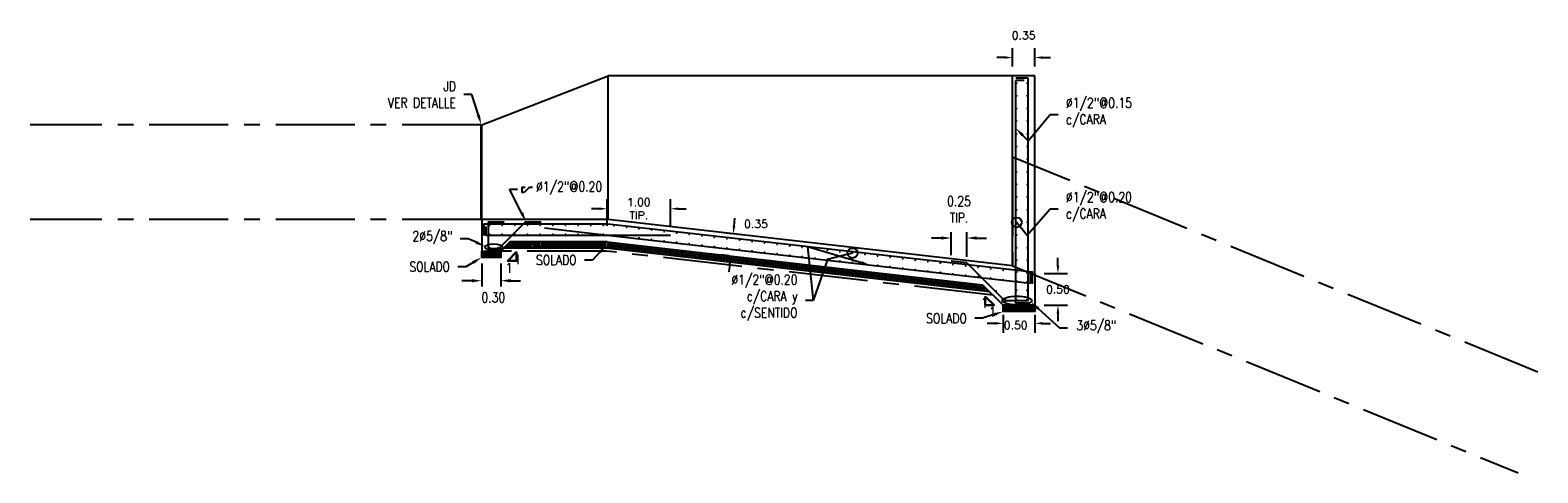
# Model space of a CAD drawing. Header units: metres. Extents: x 725561 to 725799, y 9150913 to 9151110.
# Tile 36 of 36: x 725775 to 725799, y 9150945 to 9150952. Entities that reach past the tile are written whole.
import ezdxf
from ezdxf import colors
from ezdxf.entities.mleader import LeaderData, LeaderLine
from ezdxf.math import Vec2, Vec3

# ---------------------------------------------------------------- set-up
doc = ezdxf.new("R2010")
doc.units = ezdxf.units.M
doc.linetypes.add('CENTER', pattern=[2, 1.25, -0.25, 0.25, -0.25])
for name, color, linetype in [('2MURO', 2, 'Continuous'), ('C-HYDR-CTCH-FPTH', 4, 'Continuous'), ('DIMENTION', 7, 'Continuous'), ('Layer1 (.05 Center )', 8, 'CENTER'), ('Layer1 (.05)', 8, 'Continuous'), ('Layer2 (.10)', 1, 'Continuous'), ('Layer3 (.10)', 3, 'Continuous'), ('Layer5 (.15)', 4, 'Continuous')]:
    doc.layers.add(name, color=color, linetype=linetype)
doc.layers.add('_Esctructura', color=1, linetype='Continuous', lineweight=30)
doc.layers.add('punto 01', color=4, linetype='Continuous', lineweight=5)
doc.styles.add('AIR-Simplex.(0.80)', font='simplex.shx', dxfattribs={"width": 0.8})
doc.styles.add('SIMPLEX', font='simplex.shx')
doc.dimstyles.new('AIR -100', dxfattribs={"dimscale": 0.1, "dimtxt": 1.25, "dimasz": 1.25, "dimexe": 1.5, "dimexo": 1.5, "dimgap": 1.5, "dimtad": 0, "dimtih": 1, "dimtoh": 1, "dimzin": 1, "dimdsep": 46, "dimtxsty": 'SIMPLEX', "dimcen": 1.5, "dimdle": 1.5, "dimclrd": 1, "dimclre": 1, "dimclrt": 7, "dimadec": 0, "dimazin": 0, "dimtfac": 1, "dimtofl": 0, "dimtmove": 2, "dimatfit": 3, "dimfxl": 1.5, "dimtolj": 1, "dimtzin": 1, "dimarcsym": 0})
doc.dimstyles.new('AIR-125 (A3)_HORIZ', dxfattribs={"dimscale": 0.125, "dimtxt": 1.25, "dimasz": 1.25, "dimexe": 0.75, "dimexo": 0.75, "dimgap": 0.75, "dimtad": 0, "dimtih": 1, "dimtoh": 1, "dimzin": 1, "dimdsep": 46, "dimtxsty": 'AIR-Simplex.(0.80)', "dimcen": 0.75, "dimdle": 1.5, "dimclrd": 1, "dimclre": 1, "dimclrt": 7, "dimadec": 0, "dimazin": 0, "dimtfac": 1, "dimtofl": 0, "dimtmove": 2, "dimatfit": 3, "dimfxl": 1.5, "dimtolj": 1, "dimtzin": 1, "dimarcsym": 0})

# ---------------------------------------------------------------- blocks, each defined once
blk = doc.blocks.new('*D1047')
at = {"layer": 'Defpoints', "color": 0, "transparency": 16777216}
for p in [(725790.5114463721, 9150947.887819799), (725791.0114323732, 9150947.887833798), (725790.5114543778, 9150947.601900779)]:
    blk.add_point(p, dxfattribs=at)
at = {"layer": 'DIMENTION', "color": 1, "lineweight": -2, "transparency": 16777216}
for p, q in [((725790.511450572, 9150947.737819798), (725790.5114585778, 9150947.451900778)), ((725791.0114365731, 9150947.737833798), (725791.0114445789, 9150947.451914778)), ((725790.3864543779, 9150947.601897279), (725790.2614543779, 9150947.601893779)), ((725791.1364403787, 9150947.601918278), (725791.2614403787, 9150947.601921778))]:
    blk.add_line(p, q, dxfattribs=at)
at = {"layer": 'DIMENTION', "color": 1, "transparency": 16777216}
for points in [[(725790.3864537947, 9150947.622730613), (725790.3864549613, 9150947.581063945), (725790.5114543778, 9150947.601900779)], [(725791.1364397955, 9150947.622751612), (725791.1364409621, 9150947.581084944), (725791.0114403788, 9150947.601914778)]]:
    blk.add_solid(points, dxfattribs=at)
at = {"layer": 'DIMENTION', "color": 7, "transparency": 16777216, "insert": (725790.7114606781, 9150947.572762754), "char_height": 0.125, "attachment_point": 5, "style": 'SIMPLEX'}
blk.add_mtext('\\A1;0.50', dxfattribs=at)
blk = doc.blocks.new('*D1048')
at = {"layer": 'Defpoints', "color": 0, "transparency": 16777216}
for p in [(725791.0114323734, 9150948.387833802), (725791.3788478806, 9150948.387833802), (725791.0114323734, 9150947.887833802)]:
    blk.add_point(p, dxfattribs=at)
at = {"layer": 'DIMENTION', "color": 1, "lineweight": -2, "transparency": 16777216}
for p, q in [((725791.3788478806, 9150948.512833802), (725791.3788478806, 9150948.637833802)), ((725791.1614323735, 9150948.387833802), (725791.5288478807, 9150948.387833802)), ((725791.1614323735, 9150947.887833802), (725791.5288478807, 9150947.887833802)), ((725791.3788478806, 9150947.762833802), (725791.3788478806, 9150947.637833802))]:
    blk.add_line(p, q, dxfattribs=at)
at = {"layer": 'DIMENTION', "color": 1, "transparency": 16777216}
for points in [[(725791.3580145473, 9150948.512833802), (725791.399681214, 9150948.512833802), (725791.3788478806, 9150948.387833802)], [(725791.3580145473, 9150947.762833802), (725791.399681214, 9150947.762833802), (725791.3788478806, 9150947.887833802)]]:
    blk.add_solid(points, dxfattribs=at)
at = {"layer": 'DIMENTION', "color": 7, "transparency": 16777216, "insert": (725791.3788478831, 9150948.1378338), "char_height": 0.125, "attachment_point": 5, "style": 'SIMPLEX'}
blk.add_mtext('\\A1;0.50', dxfattribs=at)
blk = doc.blocks.new('*U897')
at = {"layer": 'punto 01', "color": 2, "const_width": 0.01253876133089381}
blk.add_lwpolyline([(0.008750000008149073, 0, 1), (-0.008750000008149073, 0, 1)], format="xyb", close=True, dxfattribs=at)
blk = doc.blocks.new('*U896')
at = {"layer": '2MURO', "color": 0, "linetype": 'ByBlock', "lineweight": -2, "transparency": 16777216}
for p in [(1.714505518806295e-16, 2.8), (1.592040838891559e-16, 2.6), (1.469576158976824e-16, 2.4), (1.347111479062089e-16, 2.2), (1.224646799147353e-16, 2), (1.102182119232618e-16, 1.8), (9.797174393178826e-17, 1.6), (8.572527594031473e-17, 1.4), (7.34788079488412e-17, 1.2), (6.123233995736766e-17, 1), (4.898587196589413e-17, 0.8), (3.67394039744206e-17, 0.6000000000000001), (2.449293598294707e-17, 0.4), (1.224646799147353e-17, 0.2), (0, 0)]:
    blk.add_blockref('*U897', p, dxfattribs=at)
blk = doc.blocks.new('*U898')
at = {"layer": 'punto 01', "color": 2, "const_width": 0.01253876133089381}
blk.add_lwpolyline([(0.008750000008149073, 0, 1), (-0.008750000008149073, 0, 1)], format="xyb", close=True, dxfattribs=at)
blk = doc.blocks.new('*U899')
at = {"layer": 'Layer5 (.15)', "color": 0, "linetype": 'ByBlock', "lineweight": -2, "transparency": 16777216}
for p in [(1.714505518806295e-16, 2.8), (1.592040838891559e-16, 2.6), (1.469576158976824e-16, 2.4), (1.347111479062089e-16, 2.2), (1.224646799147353e-16, 2), (1.102182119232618e-16, 1.8), (9.797174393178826e-17, 1.6), (8.572527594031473e-17, 1.4), (7.34788079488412e-17, 1.2), (6.123233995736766e-17, 1), (4.898587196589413e-17, 0.8), (3.67394039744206e-17, 0.6000000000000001), (2.449293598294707e-17, 0.4), (1.224646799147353e-17, 0.2), (0, 0)]:
    blk.add_blockref('*U898', p, dxfattribs=at)
blk = doc.blocks.new('*D1049')
at = {"layer": 'Defpoints', "color": 0, "transparency": 16777216}
for p in [(725789.6892521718, 9150948.949833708), (725789.6892521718, 9150948.586121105), (725789.9376415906, 9150948.5577892)]:
    blk.add_point(p, dxfattribs=at)
at = {"layer": 'Layer5 (.15)', "color": 1, "lineweight": -2, "transparency": 16777216}
for p, q in [((725789.5330021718, 9150948.949833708), (725789.3767521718, 9150948.949833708)), ((725789.6892521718, 9150948.679871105), (725789.6892521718, 9150949.043583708)), ((725789.9376415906, 9150948.6515392), (725789.9376415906, 9150949.043583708)), ((725790.0938915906, 9150948.949833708), (725790.2501415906, 9150948.949833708))]:
    blk.add_line(p, q, dxfattribs=at)
at = {"layer": 'Layer5 (.15)', "color": 1, "transparency": 16777216}
for points in [[(725789.5330021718, 9150948.975875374), (725789.5330021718, 9150948.923792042), (725789.6892521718, 9150948.949833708)], [(725790.0938915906, 9150948.975875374), (725790.0938915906, 9150948.923792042), (725789.9376415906, 9150948.949833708)]]:
    blk.add_solid(points, dxfattribs=at)
at = {"layer": 'Layer5 (.15)', "color": 7, "transparency": 16777216, "insert": (725789.8134468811, 9150949.401481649), "char_height": 0.15625, "width": 0.3809523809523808, "attachment_point": 5, "style": 'AIR-Simplex.(0.80)'}
blk.add_mtext('\\A1;0.25\\PTIP.', dxfattribs=at)
blk = doc.blocks.new('*U902')
at = {"layer": 'punto 01', "color": 2, "const_width": 0.01253876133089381}
blk.add_lwpolyline([(0.008750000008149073, 0, 1), (-0.008750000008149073, 0, 1)], format="xyb", close=True, dxfattribs=at)
blk = doc.blocks.new('*U903')
at = {"layer": '2MURO', "color": 0, "linetype": 'ByBlock', "lineweight": -2, "transparency": 16777216}
for p in [(1.224646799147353e-17, 0.2), (0, 0)]:
    blk.add_blockref('*U902', p, dxfattribs=at)
blk = doc.blocks.new('*U652')
at = {"layer": 'punto 01', "color": 2, "const_width": 0.01253876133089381}
blk.add_lwpolyline([(0.008750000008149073, 0, 1), (-0.008750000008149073, 0, 1)], format="xyb", close=True, dxfattribs=at)
blk = doc.blocks.new('*U653')
at = {"layer": '2MURO', "color": 0, "linetype": 'ByBlock', "lineweight": -2, "transparency": 16777216}
blk.add_blockref('*U652', (0, 0), dxfattribs=at)
blk = doc.blocks.new('*U654')
at = {"layer": 'punto 01', "color": 2, "const_width": 0.01253876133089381}
blk.add_lwpolyline([(0.008750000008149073, 0, 1), (-0.008750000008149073, 0, 1)], format="xyb", close=True, dxfattribs=at)
blk = doc.blocks.new('*U655')
at = {"layer": '2MURO', "color": 0, "linetype": 'ByBlock', "lineweight": -2, "transparency": 16777216}
for p in [(9.184850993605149e-18, 0.15), (0, 0)]:
    blk.add_blockref('*U654', p, dxfattribs=at)
blk = doc.blocks.new('*U656')
at = {"layer": 'punto 01', "color": 2, "const_width": 0.01253876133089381}
blk.add_lwpolyline([(0.008750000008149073, 0, 1), (-0.008750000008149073, 0, 1)], format="xyb", close=True, dxfattribs=at)
blk = doc.blocks.new('*U657')
at = {"layer": '2MURO', "color": 0, "linetype": 'ByBlock', "lineweight": -2, "transparency": 16777216}
for p in [(9.184850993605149e-18, 0.15), (0, 0)]:
    blk.add_blockref('*U656', p, dxfattribs=at)
blk = doc.blocks.new('*U658')
at = {"layer": 'punto 01', "color": 2, "const_width": 0.01253876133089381}
blk.add_lwpolyline([(0.008750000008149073, 0, 1), (-0.008750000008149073, 0, 1)], format="xyb", close=True, dxfattribs=at)
blk = doc.blocks.new('*U659')
at = {"layer": '2MURO', "color": 0, "linetype": 'ByBlock', "lineweight": -2, "transparency": 16777216}
blk.add_blockref('*U658', (0, 0), dxfattribs=at)
blk = doc.blocks.new('*U662')
at = {"layer": 'punto 01', "color": 2, "const_width": 0.01253876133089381}
blk.add_lwpolyline([(0.008750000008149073, 0, 1), (-0.008750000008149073, 0, 1)], format="xyb", close=True, dxfattribs=at)
blk = doc.blocks.new('*U663')
at = {"layer": '2MURO', "color": 0, "linetype": 'ByBlock', "lineweight": -2, "transparency": 16777216}
blk.add_blockref('*U662', (0, 0), dxfattribs=at)
blk = doc.blocks.new('*U660')
at = {"layer": 'punto 01', "color": 2, "const_width": 0.01253876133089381}
blk.add_lwpolyline([(0.008750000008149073, 0, 1), (-0.008750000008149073, 0, 1)], format="xyb", close=True, dxfattribs=at)
blk = doc.blocks.new('*U661')
at = {"layer": '2MURO', "color": 0, "linetype": 'ByBlock', "lineweight": -2, "transparency": 16777216}
blk.add_blockref('*U660', (0, 0), dxfattribs=at)
blk = doc.blocks.new('*U665')
at = {"layer": 'punto 01', "color": 2, "const_width": 0.01253876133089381}
blk.add_lwpolyline([(0.008750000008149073, 0, 1), (-0.008750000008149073, 0, 1)], format="xyb", close=True, dxfattribs=at)
blk = doc.blocks.new('*U664')
at = {"layer": '2MURO', "color": 0, "linetype": 'ByBlock', "lineweight": -2, "transparency": 16777216}
blk.add_blockref('*U665', (0, 0), dxfattribs=at)
blk = doc.blocks.new('*U900')
at = {"layer": 'punto 01', "color": 2, "const_width": 0.01253876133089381}
blk.add_lwpolyline([(0.008750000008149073, 0, 1), (-0.008750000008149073, 0, 1)], format="xyb", close=True, dxfattribs=at)
blk = doc.blocks.new('*U666')
at = {"layer": '2MURO', "color": 0, "linetype": 'ByBlock', "lineweight": -2, "transparency": 16777216}
blk.add_blockref('*U900', (0, 0), dxfattribs=at)
blk = doc.blocks.new('*U667')
at = {"layer": 'punto 01', "color": 2, "const_width": 0.01253876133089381}
blk.add_lwpolyline([(0.008750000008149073, 0, 1), (-0.008750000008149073, 0, 1)], format="xyb", close=True, dxfattribs=at)
blk = doc.blocks.new('*U901')
at = {"layer": '2MURO', "color": 0, "linetype": 'ByBlock', "lineweight": -2, "transparency": 16777216}
for p in [(1.102182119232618e-16, 1.8), (9.797174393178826e-17, 1.6), (8.572527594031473e-17, 1.4), (7.34788079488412e-17, 1.2), (6.123233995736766e-17, 1), (4.898587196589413e-17, 0.8), (3.67394039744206e-17, 0.6000000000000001), (2.449293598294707e-17, 0.4), (1.224646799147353e-17, 0.2), (0, 0)]:
    blk.add_blockref('*U667', p, dxfattribs=at)
blk = doc.blocks.new('*U895')
at = {"layer": 'punto 01', "color": 2, "const_width": 0.01253876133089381}
blk.add_lwpolyline([(0.008750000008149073, 0, 1), (-0.008750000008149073, 0, 1)], format="xyb", close=True, dxfattribs=at)
blk = doc.blocks.new('*U894')
at = {"layer": '2MURO', "color": 0, "linetype": 'ByBlock', "lineweight": -2, "transparency": 16777216}
for p in [(1.102182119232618e-16, 1.8), (9.797174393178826e-17, 1.6), (8.572527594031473e-17, 1.4), (7.34788079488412e-17, 1.2), (6.123233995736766e-17, 1), (4.898587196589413e-17, 0.8), (3.67394039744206e-17, 0.6000000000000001), (2.449293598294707e-17, 0.4), (1.224646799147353e-17, 0.2), (0, 0)]:
    blk.add_blockref('*U895', p, dxfattribs=at)
blk = doc.blocks.new('*U904')
at = {"layer": 'punto 01', "color": 2, "const_width": 0.01253876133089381}
blk.add_lwpolyline([(0.008750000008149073, 0, 1), (-0.008750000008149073, 0, 1)], format="xyb", close=True, dxfattribs=at)
blk = doc.blocks.new('*U905')
at = {"layer": '2MURO', "color": 0, "linetype": 'ByBlock', "lineweight": -2, "transparency": 16777216}
for p in [(3.796405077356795e-16, 6.2), (3.673940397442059e-16, 6), (3.551475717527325e-16, 5.800000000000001), (3.429011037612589e-16, 5.600000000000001), (3.306546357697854e-16, 5.4), (3.184081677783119e-16, 5.2), (3.061616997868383e-16, 5), (2.939152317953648e-16, 4.800000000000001), (2.816687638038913e-16, 4.600000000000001), (2.694222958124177e-16, 4.4), (2.571758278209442e-16, 4.2), (2.449293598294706e-16, 4), (2.326828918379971e-16, 3.8), (2.204364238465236e-16, 3.6), (2.081899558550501e-16, 3.4), (1.959434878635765e-16, 3.2), (1.83697019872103e-16, 3), (1.714505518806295e-16, 2.8), (1.592040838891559e-16, 2.6), (1.469576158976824e-16, 2.4), (1.347111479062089e-16, 2.2), (1.224646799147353e-16, 2), (1.102182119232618e-16, 1.8), (9.797174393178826e-17, 1.6), (8.572527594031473e-17, 1.4), (7.34788079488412e-17, 1.2), (6.123233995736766e-17, 1), (4.898587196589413e-17, 0.8), (3.67394039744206e-17, 0.6000000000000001), (2.449293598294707e-17, 0.4), (1.224646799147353e-17, 0.2), (0, 0)]:
    blk.add_blockref('*U904', p, dxfattribs=at)
blk = doc.blocks.new('*U906')
at = {"layer": 'punto 01', "color": 2, "const_width": 0.01253876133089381}
blk.add_lwpolyline([(0.008750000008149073, 0, 1), (-0.008750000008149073, 0, 1)], format="xyb", close=True, dxfattribs=at)
blk = doc.blocks.new('*U907')
at = {"layer": '2MURO', "color": 0, "linetype": 'ByBlock', "lineweight": -2, "transparency": 16777216}
for p in [(3.796405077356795e-16, 6.2), (3.673940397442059e-16, 6), (3.551475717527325e-16, 5.800000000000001), (3.429011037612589e-16, 5.600000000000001), (3.306546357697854e-16, 5.4), (3.184081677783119e-16, 5.2), (3.061616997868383e-16, 5), (2.939152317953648e-16, 4.800000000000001), (2.816687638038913e-16, 4.600000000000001), (2.694222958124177e-16, 4.4), (2.571758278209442e-16, 4.2), (2.449293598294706e-16, 4), (2.326828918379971e-16, 3.8), (2.204364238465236e-16, 3.6), (2.081899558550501e-16, 3.4), (1.959434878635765e-16, 3.2), (1.83697019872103e-16, 3), (1.714505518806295e-16, 2.8), (1.592040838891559e-16, 2.6), (1.469576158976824e-16, 2.4), (1.347111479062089e-16, 2.2), (1.224646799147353e-16, 2), (1.102182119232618e-16, 1.8), (9.797174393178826e-17, 1.6), (8.572527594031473e-17, 1.4), (7.34788079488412e-17, 1.2), (6.123233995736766e-17, 1), (4.898587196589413e-17, 0.8), (3.67394039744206e-17, 0.6000000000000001), (2.449293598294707e-17, 0.4), (1.224646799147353e-17, 0.2), (0, 0)]:
    blk.add_blockref('*U906', p, dxfattribs=at)
blk = doc.blocks.new('*D940')
at = {"layer": 'Defpoints', "color": 0, "transparency": 16777216}
for p in [(725785.247217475, 9150949.412716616), (725784.247217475, 9150948.990458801), (725785.247217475, 9150948.990458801)]:
    blk.add_point(p, dxfattribs=at)
at = {"layer": 'Layer5 (.15)', "color": 1, "lineweight": -2, "transparency": 16777216}
for p, q in [((725784.122217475, 9150949.412716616), (725783.997217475, 9150949.412716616)), ((725784.247217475, 9150949.140458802), (725784.247217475, 9150949.562716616)), ((725785.247217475, 9150949.140458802), (725785.247217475, 9150949.562716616)), ((725785.372217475, 9150949.412716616), (725785.497217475, 9150949.412716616))]:
    blk.add_line(p, q, dxfattribs=at)
at = {"layer": 'Layer5 (.15)', "color": 1, "transparency": 16777216}
for points in [[(725784.122217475, 9150949.43354995), (725784.122217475, 9150949.391883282), (725784.247217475, 9150949.412716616)], [(725785.372217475, 9150949.43354995), (725785.372217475, 9150949.391883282), (725785.247217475, 9150949.412716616)]]:
    blk.add_solid(points, dxfattribs=at)
at = {"layer": 'Layer5 (.15)', "color": 7, "transparency": 16777216, "insert": (725784.747217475, 9150949.412716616), "char_height": 0.125, "attachment_point": 5, "style": 'SIMPLEX'}
blk.add_mtext('\\A1;1.00\\PTIP.', dxfattribs=at)
blk = doc.blocks.new('_Origin')
at = {"color": 0, "linetype": 'ByBlock', "lineweight": -2}
blk.add_line((0, 0), (-1, 0), dxfattribs=at)
blk.add_circle((0, 0), 0.5, dxfattribs=at)
blk = doc.blocks.new('A$Ca91cb837')
at = {"layer": 'Layer5 (.15)', "color": 7}
blk.add_line((0.585870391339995, 0.4265810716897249), (0.1592893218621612, 0), dxfattribs=at)
at = {"layer": 'Layer5 (.15)', "color": 7, "flags": 128}
for points in [[(0.1592893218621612, 0), (0, 0), (0, 0.4265810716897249), (0.25, 0.4265810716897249)], [(0.585870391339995, 0.4265810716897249), (0.835870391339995, 0.4265810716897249)]]:
    blk.add_lwpolyline(points, dxfattribs=at)
blk = doc.blocks.new('*D1050')
at = {"layer": 'Defpoints', "color": 0, "transparency": 16777216}
for p in [(725790.6614323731, 9150951.802119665), (725790.6614323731, 9150951.5104588), (725791.0114323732, 9150951.5104588)]:
    blk.add_point(p, dxfattribs=at)
at = {"layer": 'DIMENTION', "color": 1, "lineweight": -2, "transparency": 16777216}
for p, q in [((725790.5364323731, 9150951.802119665), (725790.4114323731, 9150951.802119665)), ((725790.6614323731, 9150951.6604588), (725790.6614323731, 9150951.952119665)), ((725791.0114323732, 9150951.6604588), (725791.0114323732, 9150951.952119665)), ((725791.1364323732, 9150951.802119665), (725791.2614323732, 9150951.802119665))]:
    blk.add_line(p, q, dxfattribs=at)
at = {"layer": 'DIMENTION', "color": 1, "transparency": 16777216}
for points in [[(725790.5364323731, 9150951.822952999), (725790.5364323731, 9150951.78128633), (725790.6614323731, 9150951.802119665)], [(725791.1364323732, 9150951.822952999), (725791.1364323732, 9150951.78128633), (725791.0114323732, 9150951.802119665)]]:
    blk.add_solid(points, dxfattribs=at)
at = {"layer": 'DIMENTION', "color": 7, "transparency": 16777216, "insert": (725790.8364323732, 9150952.152119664), "char_height": 0.125, "attachment_point": 5, "style": 'SIMPLEX'}
blk.add_mtext('\\A1;0.35', dxfattribs=at)
blk = doc.blocks.new('*D941')
at = {"layer": 'Defpoints', "color": 0, "transparency": 16777216}
for p in [(725782.2614325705, 9150948.643877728), (725782.5614325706, 9150948.643877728), (725782.2614325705, 9150948.27545495)]:
    blk.add_point(p, dxfattribs=at)
at = {"layer": 'Layer3 (.10)', "color": 1, "lineweight": -2, "transparency": 16777216}
for p, q in [((725782.2614325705, 9150948.550127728), (725782.2614325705, 9150948.18170495)), ((725782.5614325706, 9150948.550127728), (725782.5614325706, 9150948.18170495)), ((725782.1051825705, 9150948.27545495), (725781.9489325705, 9150948.27545495)), ((725782.7176825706, 9150948.27545495), (725782.8739325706, 9150948.27545495))]:
    blk.add_line(p, q, dxfattribs=at)
at = {"layer": 'Layer3 (.10)', "color": 1, "transparency": 16777216}
for points in [[(725782.1051825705, 9150948.301496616), (725782.1051825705, 9150948.249413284), (725782.2614325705, 9150948.27545495)], [(725782.7176825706, 9150948.301496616), (725782.7176825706, 9150948.249413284), (725782.5614325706, 9150948.27545495)]]:
    blk.add_solid(points, dxfattribs=at)
at = {"layer": 'Layer3 (.10)', "color": 7, "transparency": 16777216, "insert": (725782.4453716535, 9150948.011983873), "char_height": 0.15625, "attachment_point": 5, "style": 'AIR-Simplex.(0.80)'}
blk.add_mtext('\\A1;0.30', dxfattribs=at)
blk = doc.blocks.new('*D942')
at = {"layer": 'Defpoints', "color": 0, "transparency": 16777216}
for p in [(725786.3673582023, 9150949.000251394), (725786.2004774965, 9150948.66701678), (725786.3276935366, 9150948.652506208)]:
    blk.add_point(p, dxfattribs=at)
at = {"layer": 'Layer5 (.15)', "color": 1, "lineweight": -2, "transparency": 16777216}
for p, q in [((725786.2543081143, 9150949.138956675), (725786.2684740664, 9150949.263151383)), ((725786.2183245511, 9150949.017250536), (725786.0911085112, 9150949.031761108)), ((725786.1786598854, 9150948.66950535), (725786.0514438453, 9150948.684015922)), ((725786.1863115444, 9150948.54282207), (725786.1721455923, 9150948.41862736))]:
    blk.add_line(p, q, dxfattribs=at)
at = {"layer": 'Layer5 (.15)', "color": 1, "transparency": 16777216}
for points in [[(725786.233608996, 9150949.141317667), (725786.2750072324, 9150949.136595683), (725786.2401421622, 9150949.014761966)], [(725786.1656124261, 9150948.545183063), (725786.2070106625, 9150948.540461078), (725786.2004774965, 9150948.66701678)]]:
    blk.add_solid(points, dxfattribs=at)
at = {"layer": 'Layer5 (.15)', "color": 7, "transparency": 16777216, "insert": (725786.6013148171, 9150949.17343773), "char_height": 0.125, "attachment_point": 5, "style": 'SIMPLEX'}
blk.add_mtext('\\A1;0.35', dxfattribs=at)

msp = doc.modelspace()

# ---------------------------------------------------------------- hatches: boundary and pattern name
at = {"layer": 'Layer1 (.05)'}
h = msp.add_hatch(dxfattribs=at)
h.set_pattern_fill('ANSI31', color=256, scale=0.01, angle=45)
h.set_pattern_definition([(90, (-23833.48447980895, 73883.61766107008), (-0.03175, 0), [])])
h.paths.add_polyline_path([(725782.2614325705, 9150948.743877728), (725782.5614325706, 9150948.743877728), (725782.5614325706, 9150948.643877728), (725782.2614325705, 9150948.643877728)])
h = msp.add_hatch(dxfattribs=at)
h.set_pattern_fill('ANSI31', color=256, scale=0.01, angle=45)
h.set_pattern_definition([(90, (-23832.98789873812, 73883.76424214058), (-0.03175, 0), [])])
h.paths.add_polyline_path([(725782.7080136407, 9150948.890458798), (725784.2457636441, 9150948.890472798), (725784.2457636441, 9150948.790472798), (725782.6080136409, 9150948.790458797)])
h = msp.add_hatch(dxfattribs=at)
h.set_pattern_fill('ANSI31', color=256, scale=0.01, angle=38.49122182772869)
h.set_pattern_definition([(83.49122182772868, (-1047929.311591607, 217360.3980059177), (-0.03154535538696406, 0.003599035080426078), [])])
h.paths.add_polyline_path([(725784.2387087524, 9150948.890780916), (725790.1869569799, 9150948.21230919), (725790.3005636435, 9150948.098702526), (725784.2330240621, 9150948.790780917)])
h = msp.add_hatch(dxfattribs=at)
h.set_pattern_fill('ANSI31', color=256, scale=0.01, angle=45)
h.set_pattern_definition([(90, (-23825.28446600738, 73882.7616031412), (-0.03175, 0), [])])
h.paths.add_polyline_path([(725790.5114463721, 9150947.887819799), (725791.0114323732, 9150947.887833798), (725791.0114323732, 9150947.787833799), (725790.5114463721, 9150947.787819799)])

# ---------------------------------------------------------------- linework, layer by layer
at = {"layer": '_Esctructura'}
for points in [[(725782.8129319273, 9150948.729696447), (725782.8129319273, 9150948.589696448), (725782.6729319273, 9150948.589696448)], [(725790.2300763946, 9150948.027819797), (725790.2300763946, 9150947.887819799), (725790.3700763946, 9150947.887819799)]]:
    msp.add_lwpolyline(points, close=True, dxfattribs=at)
at = {"layer": 'C-HYDR-CTCH-FPTH', "flags": 128}
msp.add_lwpolyline([(725784.247217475, 9150948.990458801), (725783.2536598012, 9150949.103786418)], dxfattribs=at)
at = {"layer": 'Layer1 (.05 Center )'}
for p, q in [((725782.2514325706, 9150950.741108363), (725775.1161630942, 9150950.741108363)), ((725790.6614323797, 9150950.228156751), (725790.6614323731, 9150948.5104588)), ((725782.2514325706, 9150949.241108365), (725775.1161630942, 9150949.241108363)), ((725784.233200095, 9150948.74387773), (725782.5614325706, 9150948.743877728)), ((725790.3534828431, 9150948.04578333), (725784.233200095, 9150948.74387773))]:
    msp.add_line(p, q, dxfattribs=at)
msp.add_lwpolyline([(725798.9731355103, 9150946.830748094), (725790.6614323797, 9150950.228156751), (725790.6614323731, 9150948.5104588), (725798.6614323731, 9150945.2404588)], dxfattribs=at)
at = {"layer": 'Layer1 (.05)'}
for p, q in [((725782.2614325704, 9150950.741108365), (725784.2614325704, 9150951.5104588)), ((725791.0114323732, 9150951.5104588), (725784.2614325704, 9150951.5104588)), ((725784.2614325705, 9150949.2404588), (725784.2614325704, 9150951.5104588)), ((725790.6614323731, 9150948.5104588), (725790.6614323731, 9150951.5104588)), ((725791.0114323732, 9150948.387833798), (725791.0114323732, 9150951.5104588)), ((725782.2514325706, 9150949.241108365), (725782.2514325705, 9150950.741108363)), ((725782.2614325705, 9150949.2404588), (725782.2614325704, 9150950.741108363)), ((725782.2614325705, 9150949.243877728), (725782.2614325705, 9150948.743877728)), ((725784.2614325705, 9150949.2404588), (725782.2614325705, 9150949.2404588)), ((725790.6614323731, 9150948.5104588), (725784.2614325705, 9150949.240458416)), ((725782.2614325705, 9150948.743877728), (725782.5614325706, 9150948.743877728)), ((725782.7080136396, 9150948.890458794), (725782.5614325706, 9150948.743877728)), ((725784.2386904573, 9150948.7904588), (725782.6080136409, 9150948.790458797)), ((725784.2443751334, 9150948.8904588), (725782.7080136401, 9150948.890458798)), ((725790.3005636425, 9150948.098702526), (725784.2330240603, 9150948.790780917)), ((725791.0114323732, 9150948.387833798), (725791.0114323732, 9150947.887833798)), ((725790.1869569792, 9150948.21230919), (725790.5114463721, 9150947.887819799)), ((725791.0114323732, 9150947.887833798), (725790.5114323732, 9150947.887833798))]:
    msp.add_line(p, q, dxfattribs=at)
for points in [[(725782.2614325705, 9150948.743877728), (725782.5614325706, 9150948.743877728), (725782.5614325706, 9150948.643877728), (725782.2614325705, 9150948.643877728)], [(725790.5114463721, 9150947.887819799), (725791.0114323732, 9150947.887833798), (725791.0114323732, 9150947.787833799), (725790.5114463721, 9150947.787819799)]]:
    msp.add_lwpolyline(points, close=True, dxfattribs=at)
msp.add_lwpolyline([(725784.2415327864, 9150948.8904588), (725790.1869569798, 9150948.21230919)], dxfattribs=at)
at = {"layer": 'Layer2 (.10)'}
for centre, major_axis, ratio in [((725782.4509429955, 9150948.806487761, 423.3465757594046), (0.1385201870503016, -0.0003382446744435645), 0.3600493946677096), ((725790.731771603, 9150947.962418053, 709.5492729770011), (0.2321665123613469, -0.0005669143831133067), 0.3007851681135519)]:
    msp.add_ellipse(centre, major_axis=major_axis, ratio=ratio, dxfattribs=at)
at = {"layer": 'Layer5 (.15)'}
for p, q in [((725790.9064323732, 9150951.475458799), (725790.7114323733, 9150951.475458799)), ((725790.7114323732, 9150947.922833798), (725790.7114323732, 9150951.440458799)), ((725790.8436771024, 9150951.440458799), (725790.7114323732, 9150951.440458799)), ((725790.9064323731, 9150947.957833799), (725790.9064323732, 9150951.475458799)), ((725782.952302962, 9150949.2054588), (725782.5257218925, 9150948.778877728)), ((725790.9414323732, 9150948.232603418), (725784.247217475, 9150948.990458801)), ((725789.9376415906, 9150948.5577892), (725789.6892521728, 9150948.586121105)), ((725789.9376415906, 9150948.5577892), (725790.5375970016, 9150947.957833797)), ((725790.9064323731, 9150947.957833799), (725790.5375970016, 9150947.957833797)), ((725790.9064323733, 9150947.922833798), (725790.7114323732, 9150947.922833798))]:
    msp.add_line(p, q, dxfattribs=at)
at = {"layer": 'Layer5 (.15)', "flags": 128}
for points in [[(725790.9764323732, 9150948.228611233), (725790.9764323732, 9150948.40977836), (725784.2574499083, 9150949.1704588), (725782.2964325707, 9150949.1704588), (725782.2964325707, 9150948.989789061)], [(725782.5257218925, 9150948.778877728), (725782.3664325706, 9150948.778877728), (725782.3664325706, 9150949.2054588), (725782.6164325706, 9150949.2054588)], [(725782.952302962, 9150949.2054588), (725783.202302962, 9150949.2054588)], [(725785.247217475, 9150948.990458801), (725782.3314325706, 9150948.9904588), (725782.3314325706, 9150949.134622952)], [(725790.9414323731, 9150948.373393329), (725790.9414323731, 9150948.232390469)]]:
    msp.add_lwpolyline(points, dxfattribs=at)

# ---------------------------------------------------------------- block references
at = {"xscale": 0.2, "yscale": 0.2, "zscale": 0.2}
msp.add_blockref('A$Ca91cb837', (725782.8996218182, 9150949.670567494), dxfattribs=at)
at = {"layer": '2MURO', "xscale": -1}
for name, p, rotation in [('*U896', (725790.8911252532, 9150951.397007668), 180), ('*U894', (725782.3864187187, 9150949.010182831), 270), ('*U659', (725790.8884818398, 9150948.40059349), 96.5071751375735), ('*U661', (725790.8884818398, 9150948.255370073), 96.5071751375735)]:
    msp.add_blockref(name, p, dxfattribs=dict(at, rotation=rotation))
at = {"layer": '2MURO'}
for name, p, rotation in [('*U901', (725782.3864187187, 9150949.15006503), 270), ('*U905', (725790.5127208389, 9150948.439719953), 83.49282486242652), ('*U907', (725790.5127208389, 9150948.29459876), 83.49282486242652), ('*U664', (725782.3866160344, 9150948.797860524), 270), ('*U666', (725782.5189503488, 9150948.797860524), 270), ('*U653', (725790.7293829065, 9150948.413520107), 263.4928248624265), ('*U663', (725790.7293829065, 9150948.26829669), 263.4928248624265), ('*U903', (725790.5436928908, 9150947.974079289), 44.99999967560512)]:
    msp.add_blockref(name, p, dxfattribs=dict(at, rotation=rotation))
for name, p in [('*U657', (725790.7276421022, 9150947.974351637)), ('*U655', (725790.8865573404, 9150947.974351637))]:
    msp.add_blockref(name, p, dxfattribs=at)
at = {"layer": 'Layer5 (.15)', "rotation": 180}
msp.add_blockref('*U899', (725790.7277167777, 9150951.397007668), dxfattribs=at)

# ---------------------------------------------------------------- texts
at = {"layer": 'Layer3 (.10)', "color": 7, "char_height": 0.15625, "style": 'AIR-Simplex.(0.80)'}
for insert, attachment_point in [((725782.751359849, 9150948.554001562), 3), ((725782.8825471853, 9150948.691594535), 3), ((725790.1617372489, 9150948.004231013), 1), ((725790.2903819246, 9150947.860896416), 1)]:
    msp.add_mtext('{\\C0;1}', dxfattribs=dict(at, insert=insert, attachment_point=attachment_point))

# ---------------------------------------------------------------- dimensions: what is measured, and where the dimension line sits
at = {"layer": 'DIMENTION'}
for p1, p2, distance, picture, middle in [((725791.0114323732, 9150951.5104588), (725790.6614323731, 9150951.5104588), -0.29166086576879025, '*D1050', (725790.8364323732, 9150952.152119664)), ((725791.0114323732, 9150947.887833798), (725791.0114323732, 9150948.387833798), -0.36741550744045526, '*D1048', (725791.3788478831, 9150948.1378338))]:
    dim = msp.add_aligned_dim(p1=p1, p2=p2, distance=distance, dimstyle='AIR -100', dxfattribs=at)
    dim.commit()
    dim.dimension.update_dxf_attribs({"geometry": picture, "text_midpoint": middle})
dim = msp.add_linear_dim(base=(725790.5114543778, 9150947.601900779), p1=(725791.0114323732, 9150947.887833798), p2=(725790.5114463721, 9150947.887819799), angle=180.0016042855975, dimstyle='AIR -100', dxfattribs=at)
dim.commit()
dim.dimension.update_dxf_attribs({"geometry": '*D1047', "text_midpoint": (725790.7114606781, 9150947.572762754), "dimtype": 161})
at = {"layer": 'Layer3 (.10)'}
dim = msp.add_linear_dim(base=(725782.2614325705, 9150948.27545495), p1=(725782.5614325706, 9150948.643877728), p2=(725782.2614325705, 9150948.643877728), angle=180, dimstyle='AIR-125 (A3)_HORIZ', dxfattribs=at)
dim.commit()
dim.dimension.update_dxf_attribs({"geometry": '*D941', "text_midpoint": (725782.4453716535, 9150948.011983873), "dimtype": 160})
at = {"layer": 'Layer5 (.15)'}
dim = msp.add_aligned_dim(p1=(725784.247217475, 9150948.990458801), p2=(725785.247217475, 9150948.990458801), distance=0.42225781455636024, text='<>\\PTIP.', dimstyle='AIR -100', dxfattribs=at)
dim.commit()
dim.dimension.update_dxf_attribs({"geometry": '*D940', "text_midpoint": (725784.747217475, 9150949.412716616)})
dim = msp.add_linear_dim(base=(725789.6892521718, 9150948.949833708), p1=(725789.9376415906, 9150948.5577892), p2=(725789.6892521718, 9150948.586121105), angle=180, text='<>\\PTIP.', dimstyle='AIR-125 (A3)_HORIZ', dxfattribs=at)
dim.commit()
dim.dimension.update_dxf_attribs({"geometry": '*D1049', "text_midpoint": (725789.8134468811, 9150949.401481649), "dimtype": 160})
dim = msp.add_linear_dim(base=(725786.2004774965, 9150948.66701678), p1=(725786.3673582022, 9150949.000251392), p2=(725786.3276935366, 9150948.652506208), angle=263.49282607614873, dimstyle='AIR -100', dxfattribs=at)
dim.commit()
dim.dimension.update_dxf_attribs({"geometry": '*D942', "text_midpoint": (725786.6013148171, 9150949.17343773), "dimtype": 161})

# ---------------------------------------------------------------- leaders
at = {"layer": 'Layer1 (.05)'}
ml = msp.add_multileader_mtext('Standard', dxfattribs=at)
ml.set_content('{\\C0;%%C1/2"@0.15\\Pc/CARA}', color=7, style='AIR-Simplex.(0.80)')
ml.set_leader_properties(color=1, linetype='ByLayer', lineweight=-1)
ml.build(insert=Vec2(0, 0))
ml.multileader.update_dxf_attribs({"text_left_attachment_type": 2, "text_right_attachment_type": 2, "dogleg_length": 0.125, "arrow_head_size": 0.15625})
ctx = ml.context
ctx.base_point, ctx.char_height, ctx.arrow_head_size, ctx.landing_gap_size, ctx.plane_origin = Vec3(725791.3808470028, 9150950.899917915), 0.15625, 0.15625, 0.125, Vec3(725792.2238709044, 9150955.55706824)
ctx.left_attachment, ctx.right_attachment = 2, 2
notes = []
notes.append((ctx, [(0, (1, 1, 0), (725791.2558470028, 9150950.899917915), (1, 0), 0.125, [(0, [(725790.7114323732, 9150950.686453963), (725790.9064323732, 9150950.486453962)], 0, [])])]))
ctx.mtext.insert, ctx.mtext.flow_direction = Vec3(725791.5058470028, 9150951.16405482), 5
ml = msp.add_multileader_mtext('Standard', dxfattribs=at)
ml.set_content('{\\C0;%%C1/2"@0.20\\Pc/CARA}', color=7, style='AIR-Simplex.(0.80)')
ml.set_leader_properties(color=1, linetype='ByLayer', lineweight=-1)
ml.set_arrow_properties(name='ORIGIN')
ml.build(insert=Vec2(0, 0))
ml.multileader.update_dxf_attribs({"text_left_attachment_type": 2, "text_right_attachment_type": 2, "dogleg_length": 0.125, "arrow_head_size": 0.15625})
ctx = ml.context
ctx.base_point, ctx.char_height, ctx.arrow_head_size, ctx.landing_gap_size, ctx.plane_origin = Vec3(725791.3808470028, 9150949.410471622), 0.15625, 0.15625, 0.125, Vec3(725792.2238709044, 9150954.067621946)
ctx.left_attachment, ctx.right_attachment = 2, 2
notes.append((ctx, [(0, (1, 1, 0), (725791.2558470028, 9150949.410471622), (1, 0), 0.125, [(0, [(725790.7277167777, 9150949.19700767), (725790.8911252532, 9150948.997007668)], 0, [])])]))
ctx.mtext.insert, ctx.mtext.flow_direction = Vec3(725791.5058470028, 9150949.674608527), 5
ml = msp.add_multileader_mtext('Standard', dxfattribs=at)
ml.set_content('{\\C0;%%C1/2"@0.20\\Pc/CARA y \\Pc/SENTIDO}', color=7, style='AIR-Simplex.(0.80)')
ml.set_leader_properties(color=1, linetype='ByLayer', lineweight=-1)
ml.set_arrow_properties(name='ORIGIN')
ml.build(insert=Vec2(0, 0))
ml.multileader.update_dxf_attribs({"text_left_attachment_type": 2, "text_right_attachment_type": 2, "dogleg_length": 0.125, "arrow_head_size": 0.15625})
ctx = ml.context
ctx.base_point, ctx.char_height, ctx.arrow_head_size, ctx.landing_gap_size, ctx.plane_origin = Vec3(725786.0610504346, 9150947.961045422), 0.15625, 0.15625, 0.125, Vec3(725786.4189114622, 9150954.279914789)
ctx.left_attachment, ctx.right_attachment, ctx.text_align_type = 2, 2, 2
notes.append((ctx, [(0, (1, 1, 0), (725787.5074790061, 9150947.961045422), (-1, 0), 0.125, [(0, [(725788.1291384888, 9150948.711850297), (725787.7307593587, 9150948.611916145)], 0, [])])]))
ctx.mtext.insert, ctx.mtext.alignment, ctx.mtext.flow_direction = Vec3(725787.2574790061, 9150948.370271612), 3, 5
ml = msp.add_multileader_mtext('Standard', dxfattribs=at)
ml.set_content('{\\C0; }', color=7, style='AIR-Simplex.(0.80)')
ml.set_leader_properties(color=1, linetype='ByLayer', lineweight=-1)
ml.build(insert=Vec2(0, 0))
ml.multileader.update_dxf_attribs({"text_left_attachment_type": 2, "text_right_attachment_type": 2, "dogleg_length": 0.125, "arrow_head_size": 0.15625})
ctx = ml.context
ctx.base_point, ctx.char_height, ctx.arrow_head_size, ctx.landing_gap_size, ctx.plane_origin = Vec3(725787.019383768, 9150947.961045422), 0.15625, 0.15625, 0.125, Vec3(725786.4189114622, 9150954.279914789)
ctx.left_attachment, ctx.right_attachment, ctx.text_align_type = 2, 2, 2
notes.append((ctx, [(0, (1, 1, 0), (725787.5074790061, 9150947.961045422), (-1, 0), 0.125, [(0, [(725788.4230648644, 9150948.513537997), (725787.418832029, 9150948.809863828)], 0, [])])]))
ctx.mtext.insert, ctx.mtext.alignment, ctx.mtext.flow_direction = Vec3(725787.2574790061, 9150948.039170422), 3, 5
at = {"layer": 'Layer3 (.10)'}
ml = msp.add_multileader_mtext('Standard', dxfattribs=at)
ml.set_content('{\\C0;JD\\PVER DETALLE}', color=7, style='AIR-Simplex.(0.80)')
ml.set_leader_properties(color=1, linetype='ByLayer', lineweight=-1)
ml.build(insert=Vec2(0, 0))
ml.multileader.update_dxf_attribs({"text_left_attachment_type": 2, "text_right_attachment_type": 2, "dogleg_length": 0.125, "arrow_head_size": 0.15625})
ctx = ml.context
ctx.base_point, ctx.char_height, ctx.arrow_head_size, ctx.landing_gap_size, ctx.plane_origin = Vec3(725780.5024991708, 9150951.21776953), 0.15625, 0.15625, 0.125, Vec3(725781.7043121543, 9150952.861492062)
ctx.left_attachment, ctx.right_attachment, ctx.text_align_type = 2, 2, 2
notes.append((ctx, [(0, (1, 1, 0), (725782.103689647, 9150951.21776953), (-1, 0), 0.125, [(0, [(725782.2553415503, 9150950.741108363)], 0, [])])]))
ctx.mtext.insert, ctx.mtext.alignment, ctx.mtext.flow_direction = Vec3(725781.853689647, 9150951.426102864), 3, 5
ml = msp.add_multileader_mtext('Standard', dxfattribs=at)
ml.set_content('{\\C0;  %%C1/2"@0.20}', color=7, style='AIR-Simplex.(0.80)')
ml.set_leader_properties(color=1, linetype='ByLayer', lineweight=-1)
ml.build(insert=Vec2(0, 0))
ml.multileader.update_dxf_attribs({"text_left_attachment_type": 2, "text_right_attachment_type": 2, "dogleg_length": 0.125, "arrow_head_size": 0.15625})
ctx = ml.context
ctx.base_point, ctx.char_height, ctx.arrow_head_size, ctx.landing_gap_size, ctx.plane_origin = Vec3(725782.8255643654, 9150949.72183177), 0.15625, 0.15625, 0.125, Vec3(725783.0151152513, 9150952.092315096)
ctx.left_attachment, ctx.right_attachment = 2, 2
notes.append((ctx, [(1, (1, 1, 0), (725782.7005643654, 9150949.72183177), (1, 0), 0.125, [(0, [(725782.9645599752, 9150949.208484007)], 0, [])])]))
ctx.mtext.insert, ctx.mtext.flow_direction = Vec3(725782.9505643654, 9150949.84087939), 5
ml = msp.add_multileader_mtext('Standard', dxfattribs=at)
ml.set_content('{\\C0;2%%C5/8"}', color=7, style='AIR-Simplex.(0.80)')
ml.set_leader_properties(color=1, linetype='ByLayer', lineweight=-1)
ml.build(insert=Vec2(0, 0))
ml.multileader.update_dxf_attribs({"text_left_attachment_type": 2, "text_right_attachment_type": 2, "dogleg_length": 0.125, "arrow_head_size": 0.15625})
ctx = ml.context
ctx.base_point, ctx.char_height, ctx.arrow_head_size, ctx.landing_gap_size, ctx.plane_origin = Vec3(725781.0242888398, 9150948.940050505, 1235.533723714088), 0.15625, 0.15625, 0.125, Vec3(725777.0347525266, 9150957.293552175, 1235.533723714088)
ctx.left_attachment, ctx.right_attachment, ctx.text_align_type = 2, 2, 2
notes.append((ctx, [(0, (1, 1, 0), (725782.0480983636, 9150948.940050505, 1235.533723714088), (-1, 0), 0.125, [(1, [(725782.3151508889, 9150948.816625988, 1235.533723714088)], 0, [])])]))
ctx.mtext.insert, ctx.mtext.alignment, ctx.mtext.flow_direction = Vec3(725781.7980983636, 9150949.059098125, 1235.533723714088), 3, 5
ml = msp.add_multileader_mtext('Standard', dxfattribs=at)
ml.set_content('{\\C0;SOLADO}', color=7, style='AIR-Simplex.(0.80)')
ml.set_leader_properties(color=1, linetype='ByLayer', lineweight=-1)
ml.build(insert=Vec2(0, 0))
ml.multileader.update_dxf_attribs({"text_left_attachment_type": 2, "text_right_attachment_type": 2, "dogleg_length": 0.125, "arrow_head_size": 0.15625})
ctx = ml.context
ctx.base_point, ctx.char_height, ctx.arrow_head_size, ctx.landing_gap_size, ctx.plane_origin = Vec3(725782.9353609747, 9150948.602852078), 0.15625, 0.15625, 0.125, Vec3(725783.681570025, 9150950.9608425)
ctx.left_attachment, ctx.right_attachment, ctx.text_align_type = 2, 2, 2
notes.append((ctx, [(0, (1, 1, 0), (725784.0127419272, 9150948.602852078), (-1, 0), 0.125, [(0, [(725784.2386904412, 9150948.840458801)], 0, [])])]))
ctx.mtext.insert, ctx.mtext.alignment, ctx.mtext.flow_direction = Vec3(725783.7627419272, 9150948.680977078), 3, 5
ml = msp.add_multileader_mtext('Standard', dxfattribs=at)
ml.set_content('{\\C0;SOLADO}', color=7, style='AIR-Simplex.(0.80)')
ml.set_leader_properties(color=1, linetype='ByLayer', lineweight=-1)
ml.build(insert=Vec2(0, 0))
ml.multileader.update_dxf_attribs({"text_left_attachment_type": 2, "text_right_attachment_type": 2, "dogleg_length": 0.125, "arrow_head_size": 0.15625})
ctx = ml.context
ctx.base_point, ctx.char_height, ctx.arrow_head_size, ctx.landing_gap_size, ctx.plane_origin = Vec3(725780.9320275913, 9150948.49686044), 0.15625, 0.15625, 0.125, Vec3(725781.7043121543, 9150950.710725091)
ctx.left_attachment, ctx.right_attachment, ctx.text_align_type = 2, 2, 2
notes.append((ctx, [(0, (1, 1, 0), (725782.0094085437, 9150948.49686044), (-1, 0), 0.125, [(0, [(725782.2614325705, 9150948.643877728)], 0, [])])]))
ctx.mtext.insert, ctx.mtext.alignment, ctx.mtext.flow_direction = Vec3(725781.7594085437, 9150948.57498544), 3, 5
ml = msp.add_multileader_mtext('Standard', dxfattribs=at)
ml.set_content('{\\C0;SOLADO}', color=7, style='AIR-Simplex.(0.80)')
ml.set_leader_properties(color=1, linetype='ByLayer', lineweight=-1)
ml.build(insert=Vec2(0, 0))
ml.multileader.update_dxf_attribs({"text_left_attachment_type": 2, "text_right_attachment_type": 2, "dogleg_length": 0.125, "arrow_head_size": 0.15625})
ctx = ml.context
ctx.base_point, ctx.char_height, ctx.arrow_head_size, ctx.landing_gap_size, ctx.plane_origin = Vec3(725789.1099896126, 9150947.681967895), 0.15625, 0.15625, 0.125, Vec3(725789.9043259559, 9150949.908203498)
ctx.left_attachment, ctx.right_attachment, ctx.text_align_type = 2, 2, 2
notes.append((ctx, [(0, (1, 1, 0), (725790.187370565, 9150947.681967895), (-1, 0), 0.125, [(0, [(725790.5114463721, 9150947.787819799)], 0, [])])]))
ctx.mtext.insert, ctx.mtext.alignment, ctx.mtext.flow_direction = Vec3(725789.937370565, 9150947.760092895), 3, 5
ml = msp.add_multileader_mtext('Standard', dxfattribs=at)
ml.set_content('{\\C0;3%%C5/8"}', color=7, style='AIR-Simplex.(0.80)')
ml.set_leader_properties(color=1, linetype='ByLayer', lineweight=-1)
ml.build(insert=Vec2(0, 0))
ml.multileader.update_dxf_attribs({"text_left_attachment_type": 2, "text_right_attachment_type": 2, "dogleg_length": 0.125, "arrow_head_size": 0.15625})
ctx = ml.context
ctx.base_point, ctx.char_height, ctx.arrow_head_size, ctx.landing_gap_size, ctx.plane_origin = Vec3(725791.5294730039, 9150947.529310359), 0.15625, 0.15625, 0.125, Vec3(725787.1752848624, 9150955.96567726)
ctx.left_attachment, ctx.right_attachment, ctx.text_align_type = 2, 2, 2
notes.append((ctx, [(1, (1, 1, 0), (725791.4044730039, 9150947.529310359), (1, 0), 0.125, [(1, [(725790.9517004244, 9150947.939556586)], 0, [])])]))
ctx.mtext.insert, ctx.mtext.alignment, ctx.mtext.flow_direction = Vec3(725792.3032825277, 9150947.648357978), 3, 5
for ctx, leaders in notes:
    for number, flags, end, landing, length, lines in leaders:
        leader = LeaderData()
        leader.index, (leader.has_last_leader_line, leader.has_dogleg_vector, leader.attachment_direction) = number, flags
        leader.last_leader_point, leader.dogleg_vector, leader.dogleg_length = Vec3(end), Vec3(landing), length
        for number, points, colour, breaks in lines:
            line = LeaderLine()
            line.index, line.vertices, line.color, line.breaks = number, Vec3.list(points), colors.encode_raw_color(colour), breaks
            leader.lines.append(line)
        ctx.leaders.append(leader)

doc.saveas('drawing.dxf')
